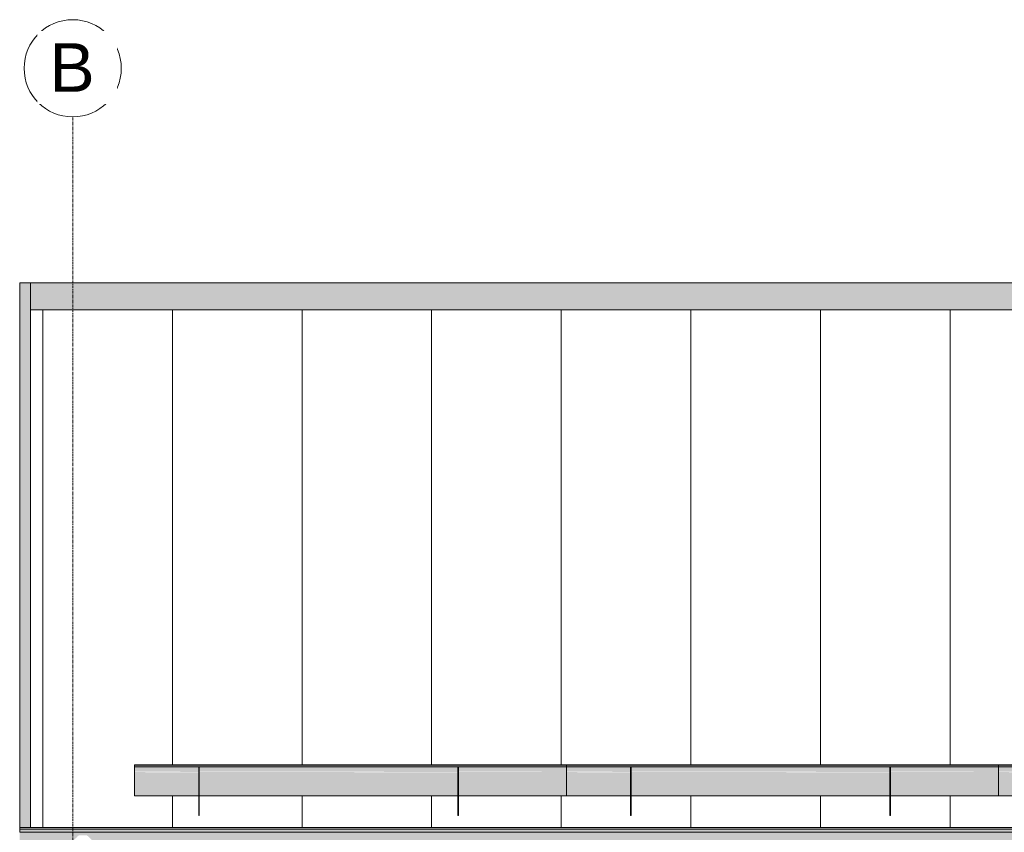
# Model space of a CAD drawing. Header units: centimetres. Extents: x 63272 to 70946, y -123 to 53714.
# Tile 15 of 50: x 66122 to 66578, y 317 to 693. Entities that reach past the tile are written whole.
import ezdxf

# ---------------------------------------------------------------- set-up
doc = ezdxf.new("R2010")
doc.units = ezdxf.units.CM
doc.linetypes.add('Linia siatki', pattern=[2.2225, 1.27, -0.3175, 0.3175, -0.3175])
for name, color, linetype, lineweight in [('A-GENM', 7, 'Continuous', 5), ('A-ROOF', 7, 'Continuous', 5), ('A-ROOF-OTLN', 7, 'Continuous', 5), ('A-ROOF-PATT', 7, 'Continuous', 5), ('S-GRID', 7, 'Continuous', 5), ('S-GRID-IDEN', 7, 'Continuous', 5)]:
    doc.layers.add(name, color=color, linetype=linetype, lineweight=lineweight)
doc.styles.add('Arial', font='arial.ttf', dxfattribs={"height": 22.5})

# ---------------------------------------------------------------- blocks, each defined once
blk = doc.blocks.new('Construction_Roof-Accessories_Lindab_SNO_KOTEGL - Construction_Roof-Accessories_Lindab_SNO-V9-Elewacja w osi 2 - Północna')
at = {"layer": 'A-GENM', "true_color": 0x383e42}
for points in [[(-64056.68, 348.24), (-63856.68, 348.24), (-63856.68, 348.35), (-64056.68, 348.35)], [(-63959.24, 348.03), (-63856.68, 348.03), (-63856.68, 348.24), (-64056.68, 348.24), (-64056.68, 348.03), (-63964.25, 348.03)], [(-64056.68, 347.5), (-63856.68, 347.55), (-63856.68, 348.03), (-64056.68, 348), (-64056.68, 347.55)], [(-64056.68, 345.13), (-64026.98, 345.13), (-64026.98, 347.29), (-64026.68, 347.24), (-64026.68, 345.13), (-63906.98, 345.13), (-63906.98, 347.29), (-63906.68, 347.24), (-63906.68, 345.13), (-63856.68, 345.13), (-63856.68, 347.5), (-64056.68, 347.5), (-64056.68, 347.17)]]:
    blk.add_hatch(color=250, dxfattribs=at).paths.add_polyline_path(points)
h = blk.add_hatch(color=250, dxfattribs=at)
h.paths.add_polyline_path([(-64056.68, 344.8), (-64026.98, 344.86), (-64026.98, 345.13), (-64056.68, 345.09), (-64056.68, 344.86)])
h.paths.add_polyline_path([(-63964.25, 344.8), (-63906.98, 344.86), (-63906.98, 345.13), (-64026.68, 345.09), (-64026.68, 344.8), (-63974.26, 344.8)])
h.paths.add_polyline_path([(-63856.68, 344.8), (-63856.68, 345.13), (-63906.68, 345.08), (-63906.68, 344.8), (-63864.08, 344.8)])
h = blk.add_hatch(color=250, dxfattribs=at)
h.paths.add_polyline_path([(-64056.68, 334.07), (-64026.98, 334.07), (-64026.98, 344.8), (-64056.68, 344.8), (-64056.68, 335.75)])
h.paths.add_polyline_path([(-63906.45, 334.07), (-63856.68, 334.07), (-63856.68, 344.8), (-63906.68, 344.8), (-63906.68, 334.07)])
h.paths.add_polyline_path([(-63909.16, 334.07), (-63906.98, 334.07), (-63906.98, 344.8), (-64026.68, 344.8), (-64026.68, 334.07), (-63914.16, 334.07)])
h = blk.add_hatch(color=250, dxfattribs=at)
h.paths.add_polyline_path([(-64056.68, 333.95), (-64026.98, 333.99), (-64026.98, 334.07), (-64056.68, 334.02), (-64056.68, 333.96)])
h.paths.add_polyline_path([(-63859.07, 333.95), (-63856.68, 333.99), (-63856.68, 334.07), (-63906.68, 334.02), (-63906.68, 333.95), (-63864.08, 333.95)])
h.paths.add_polyline_path([(-64026.68, 333.95), (-63906.98, 333.99), (-63906.98, 334.07), (-64026.68, 334.02), (-64026.68, 333.95)])
at = {"layer": 'A-GENM', "color": 250, "true_color": 0x2a2a2a}
for p, q in [((-64056.68, 348.24), (-64056.68, 348.35)), ((-63856.68, 348.35), (-64056.68, 348.35)), ((-64056.68, 348.03), (-64056.68, 348.24)), ((-63856.68, 348.24), (-64056.68, 348.24)), ((-64056.68, 347.5), (-64056.68, 348.03)), ((-64056.68, 345.13), (-64056.68, 347.5)), ((-63856.68, 347.5), (-64056.68, 347.5)), ((-63856.68, 348.35), (-63856.68, 348.24)), ((-63856.68, 348.24), (-63856.68, 348.03)), ((-63856.68, 348.03), (-63856.68, 347.5)), ((-63856.68, 347.5), (-63856.68, 345.13)), ((-64056.68, 345.13), (-64056.68, 344.8)), ((-64056.68, 334.07), (-64056.68, 344.8)), ((-63856.68, 344.8), (-63856.68, 345.13)), ((-63856.68, 344.8), (-63856.68, 334.07)), ((-64056.68, 334.07), (-64056.68, 333.95)), ((-64056.68, 333.95), (-64026.98, 333.95)), ((-64026.68, 333.95), (-63906.98, 333.95)), ((-63906.68, 333.95), (-63856.68, 333.95)), ((-63856.68, 333.95), (-63856.68, 334.07))]:
    blk.add_line(p, q, dxfattribs=at)
blk = doc.blocks.new('Construction_Roof-Accessories_Lindab_KOTEGL - Construction_Roof-Accessories_Lindab_KOTEGL-9237828-Elewacja w osi 2 - Północna')
at = {"layer": 'A-GENM', "true_color": 0x383e42}
for points in [[(-63626.68, 347.24), (-63626.68, 347.29), (-63626.98, 347.24)], [(-63626.68, 344.59), (-63626.68, 347.24), (-63626.98, 347.24), (-63626.98, 344.59)], [(-63626.68, 343.85), (-63626.68, 344.59), (-63626.98, 344.59), (-63626.98, 343.85), (-63626.76, 343.85)], [(-63626.98, 324.91), (-63626.68, 324.91), (-63626.68, 343.85), (-63626.98, 343.85), (-63626.98, 330.04)]]:
    blk.add_hatch(color=250, dxfattribs=at).paths.add_polyline_path(points)
at = {"layer": 'A-GENM', "color": 250, "true_color": 0x2a2a2a}
for p, q in [((-63626.68, 347.3), (-63626.98, 347.3)), ((-63626.98, 347.3), (-63626.98, 347.24)), ((-63626.98, 347.3), (-63626.98, 347.29)), ((-63626.98, 344.59), (-63626.98, 347.24)), ((-63626.68, 347.29), (-63626.68, 347.3)), ((-63626.68, 347.24), (-63626.68, 347.3)), ((-63626.68, 347.24), (-63626.68, 344.59)), ((-63626.98, 344.59), (-63626.98, 343.85)), ((-63626.98, 324.91), (-63626.98, 343.85)), ((-63626.68, 343.85), (-63626.68, 344.59)), ((-63626.68, 343.85), (-63626.68, 324.91)), ((-63626.98, 324.91), (-63626.68, 324.91))]:
    blk.add_line(p, q, dxfattribs=at)
blk = doc.blocks.new('Construction_Roof-Accessories_Lindab_SNO_KOTEGL - Construction_Roof-Accessories_Lindab_SNO-V10-Elewacja w osi 2 - Północna')
at = {"layer": 'A-GENM', "true_color": 0x383e42}
for points in [[(-64256.68, 348.24), (-64056.68, 348.24), (-64056.68, 348.35), (-64256.68, 348.35)], [(-64159.57, 348.03), (-64056.68, 348.03), (-64056.68, 348.24), (-64256.68, 348.24), (-64256.68, 348.03), (-64164.58, 348.03)], [(-64256.68, 347.5), (-64056.68, 347.55), (-64056.68, 348.03), (-64256.68, 348), (-64256.68, 347.55)], [(-64256.68, 345.13), (-64226.98, 345.13), (-64226.98, 347.29), (-64226.68, 347.24), (-64226.68, 345.13), (-64106.98, 345.13), (-64106.98, 347.29), (-64106.68, 347.24), (-64106.68, 345.13), (-64056.68, 345.13), (-64056.68, 347.5), (-64256.68, 347.5), (-64256.68, 347.17)]]:
    blk.add_hatch(color=250, dxfattribs=at).paths.add_polyline_path(points)
h = blk.add_hatch(color=250, dxfattribs=at)
h.paths.add_polyline_path([(-64256.68, 344.8), (-64226.98, 344.86), (-64226.98, 345.13), (-64256.68, 345.09), (-64256.68, 344.86)])
h.paths.add_polyline_path([(-64164.58, 344.8), (-64106.98, 344.86), (-64106.98, 345.13), (-64226.68, 345.09), (-64226.68, 344.8), (-64174.6, 344.8)])
h.paths.add_polyline_path([(-64056.68, 344.8), (-64056.68, 345.13), (-64106.68, 345.08), (-64106.68, 344.8), (-64064.41, 344.8)])
h = blk.add_hatch(color=250, dxfattribs=at)
h.paths.add_polyline_path([(-64256.68, 334.07), (-64226.98, 334.07), (-64226.98, 344.8), (-64256.68, 344.8), (-64256.68, 335.75)])
h.paths.add_polyline_path([(-64106.45, 334.07), (-64056.68, 334.07), (-64056.68, 344.8), (-64106.68, 344.8), (-64106.68, 334.07)])
h.paths.add_polyline_path([(-64109.49, 334.07), (-64106.98, 334.07), (-64106.98, 344.8), (-64226.68, 344.8), (-64226.68, 334.07), (-64114.5, 334.07)])
h = blk.add_hatch(color=250, dxfattribs=at)
h.paths.add_polyline_path([(-64256.68, 333.95), (-64226.98, 333.99), (-64226.98, 334.07), (-64256.68, 334.02), (-64256.68, 333.96)])
h.paths.add_polyline_path([(-64124.51, 333.95), (-64106.98, 333.99), (-64106.98, 334.07), (-64226.68, 334.02), (-64226.68, 333.95), (-64134.53, 333.95)])
h.paths.add_polyline_path([(-64104.48, 333.95), (-64056.68, 333.99), (-64056.68, 334.07), (-64106.68, 334.02), (-64106.68, 333.95)])
at = {"layer": 'A-GENM', "color": 250, "true_color": 0x2a2a2a}
for p, q in [((-64256.68, 348.24), (-64256.68, 348.35)), ((-64056.68, 348.35), (-64256.68, 348.35)), ((-64256.68, 348.03), (-64256.68, 348.24)), ((-64056.68, 348.24), (-64256.68, 348.24)), ((-64256.68, 347.5), (-64256.68, 348.03)), ((-64256.68, 345.13), (-64256.68, 347.5)), ((-64056.68, 347.5), (-64256.68, 347.5)), ((-64056.68, 348.35), (-64056.68, 348.24)), ((-64056.68, 348.24), (-64056.68, 348.03)), ((-64056.68, 348.03), (-64056.68, 347.5)), ((-64056.68, 347.5), (-64056.68, 345.13)), ((-64256.68, 345.13), (-64256.68, 344.8)), ((-64256.68, 334.07), (-64256.68, 344.8)), ((-64056.68, 344.8), (-64056.68, 345.13)), ((-64056.68, 344.8), (-64056.68, 334.07)), ((-64256.68, 334.07), (-64256.68, 333.95)), ((-64256.68, 333.95), (-64226.98, 333.95)), ((-64226.68, 333.95), (-64106.98, 333.95)), ((-64106.68, 333.95), (-64056.68, 333.95)), ((-64056.68, 333.95), (-64056.68, 334.07))]:
    blk.add_line(p, q, dxfattribs=at)
blk = doc.blocks.new('Siatka - M_Symbol siatki - okrąg mniejszy-7853319-Elewacja w osi 2 - Północna')
at = {"layer": 'S-GRID-IDEN'}
blk.add_circle((-63400.4, -100.34), 22.5, dxfattribs=at)

msp = doc.modelspace()

# ---------------------------------------------------------------- hatches: boundary and pattern name
at = {"layer": 'A-ROOF', "true_color": 0x7f7f7f}
msp.add_hatch(color=8, dxfattribs=at).paths.add_polyline_path([(66126.98, 558.93), (67251.01, 558.93), (67251.01, 571.43), (66126.98, 571.43)])
at = {"layer": 'A-ROOF-OTLN', "true_color": 0x383e42}
for points in [[(66121.98, 318.52), (67256.01, 318.52), (67256.01, 319.33), (66121.98, 319.33), (66121.98, 318.62)], [(66727.68, 317.13), (67256.01, 317.16), (67256.01, 318.52), (66121.98, 318.5), (66121.98, 317.13), (66722.67, 317.13)], [(66121.98, 312.85), (66146.32, 312.85), (66146.42, 313.01), (66146.61, 313.12), (66146.91, 313.48), (66147.2, 313.66), (66147.71, 314.24), (66148.05, 314.46), (66148.74, 315.22), (66149.17, 315.47), (66149.36, 315.67), (66153.13, 315.67), (66153.37, 315.44), (66153.74, 315.22), (66154.47, 314.44), (66154.78, 314.24), (66155.32, 313.65), (66155.63, 313.41), (66155.94, 313.08), (66156.07, 313.01), (66156.17, 312.85), (67220.72, 312.86), (67220.74, 313.13), (67220.89, 313.7), (67221.27, 314.49), (67221.39, 314.92), (67221.7, 315.5), (67222.03, 316.69), (67231.2, 316.64), (67231.21, 316.61), (67231.55, 315.47), (67231.91, 314.8), (67232.01, 314.46), (67232.47, 313.41), (67232.58, 312.85), (67256.01, 312.85), (67256.01, 317.13), (66121.98, 317.13), (66121.98, 312.91)]]:
    msp.add_hatch(color=250, dxfattribs=at).paths.add_polyline_path(points)
at = {"layer": 'A-ROOF-PATT', "true_color": 0xc7ae96}
msp.add_hatch(color=253, dxfattribs=at).paths.add_polyline_path([(66126.98, 319.33), (66126.98, 571.43), (66121.98, 571.43), (66121.98, 319.33)])
at = {"layer": 'A-ROOF-PATT'}
h = msp.add_hatch(dxfattribs=at)
h.set_pattern_fill('FP_5', color=256, style=0, pattern_type=2)
h.set_pattern_definition([(90, (66372.68, 201.58), (-60, 4e-15), [])])
h.paths.add_polyline_path([(66126.98, 319.33), (67251.01, 319.33), (67251.01, 558.93), (66126.98, 558.93), (66126.98, 364.3)])
h.paths.add_polyline_path([(66725.15, 324.91), (66724.85, 324.91), (66724.85, 333.95), (66605.15, 333.95), (66605.15, 324.91), (66604.85, 324.91), (66604.85, 333.95), (66525.15, 333.95), (66525.15, 324.91), (66524.85, 324.91), (66524.85, 333.95), (66405.15, 333.95), (66405.15, 324.91), (66404.85, 324.91), (66404.85, 333.95), (66325.15, 333.95), (66325.15, 324.91), (66324.85, 324.91), (66324.85, 333.95), (66205.15, 333.95), (66205.15, 324.91), (66204.85, 324.91), (66204.85, 333.95), (66175.15, 333.99), (66175.15, 348.35), (67175.15, 348.35), (67175.15, 333.95), (67125.15, 333.95), (67125.15, 324.91), (67124.85, 324.91), (67124.85, 333.95), (67005.15, 333.95), (67005.15, 324.91), (67004.85, 324.91), (67004.85, 333.95), (66925.15, 333.95), (66925.15, 324.91), (66924.85, 324.91), (66924.85, 333.95), (66805.15, 333.95), (66805.15, 324.91), (66804.85, 324.91), (66804.85, 333.95), (66725.15, 333.95), (66725.15, 330.04)])

# ---------------------------------------------------------------- linework, layer by layer
at = {"layer": 'A-ROOF'}
for p, q in [((66126.98, 319.33), (66126.98, 571.43)), ((66126.98, 571.43), (67251.01, 571.43)), ((66126.98, 558.93), (67251.01, 558.93))]:
    msp.add_line(p, q, dxfattribs=at)
at = {"layer": 'A-ROOF-OTLN'}
for p, q in [((66121.98, 571.43), (66126.98, 571.43)), ((66121.98, 318.53), (66121.98, 571.43)), ((67256.01, 319.33), (66121.98, 319.33)), ((67256.01, 318.52), (66121.98, 318.52)), ((66121.98, 318.52), (66121.98, 317.13)), ((66121.98, 317.13), (67256.01, 317.13))]:
    msp.add_line(p, q, dxfattribs=at)
at = {"layer": 'S-GRID', "color": 9, "linetype": 'Linia siatki', "true_color": 0xc0c0c0}
msp.add_line((66146.53, -77.84), (66146.53, 648.24), dxfattribs=at)

# ---------------------------------------------------------------- block references
at = {"layer": 'A-GENM', "color": 250, "true_color": 0x2a2a2a}
for name, p in [('Construction_Roof-Accessories_Lindab_SNO_KOTEGL - Construction_Roof-Accessories_Lindab_SNO-V10-Elewacja w osi 2 - Północna', (130431.83, 0)), ('Construction_Roof-Accessories_Lindab_KOTEGL - Construction_Roof-Accessories_Lindab_KOTEGL-9237828-Elewacja w osi 2 - Północna', (129831.83, 0)), ('Construction_Roof-Accessories_Lindab_KOTEGL - Construction_Roof-Accessories_Lindab_KOTEGL-9237828-Elewacja w osi 2 - Północna', (129951.83, 0)), ('Construction_Roof-Accessories_Lindab_SNO_KOTEGL - Construction_Roof-Accessories_Lindab_SNO-V10-Elewacja w osi 2 - Północna', (130631.83, 0)), ('Construction_Roof-Accessories_Lindab_KOTEGL - Construction_Roof-Accessories_Lindab_KOTEGL-9237828-Elewacja w osi 2 - Północna', (130031.83, 0)), ('Construction_Roof-Accessories_Lindab_KOTEGL - Construction_Roof-Accessories_Lindab_KOTEGL-9237828-Elewacja w osi 2 - Północna', (130151.83, 0)), ('Construction_Roof-Accessories_Lindab_SNO_KOTEGL - Construction_Roof-Accessories_Lindab_SNO-V9-Elewacja w osi 2 - Północna', (130631.83, 0))]:
    msp.add_blockref(name, p, dxfattribs=at)
at = {"layer": 'S-GRID-IDEN'}
msp.add_blockref('Siatka - M_Symbol siatki - okrąg mniejszy-7853319-Elewacja w osi 2 - Północna', (129546.93, 771.08), dxfattribs=at)

# ---------------------------------------------------------------- next in the draw order: texts
at = {"layer": 'S-GRID-IDEN', "insert": (66135.77, 682.36), "char_height": 22.5, "width": 25.654, "attachment_point": 1, "style": 'Arial', "bg_fill": 3, "box_fill_scale": 1.25, "bg_fill_color": 256, "bg_fill_true_color": 13158600, "bg_fill_transparency": 0}
msp.add_mtext('\\fArial|b0|i0|c238|p34|;B', dxfattribs=at)

doc.saveas('drawing.dxf')
